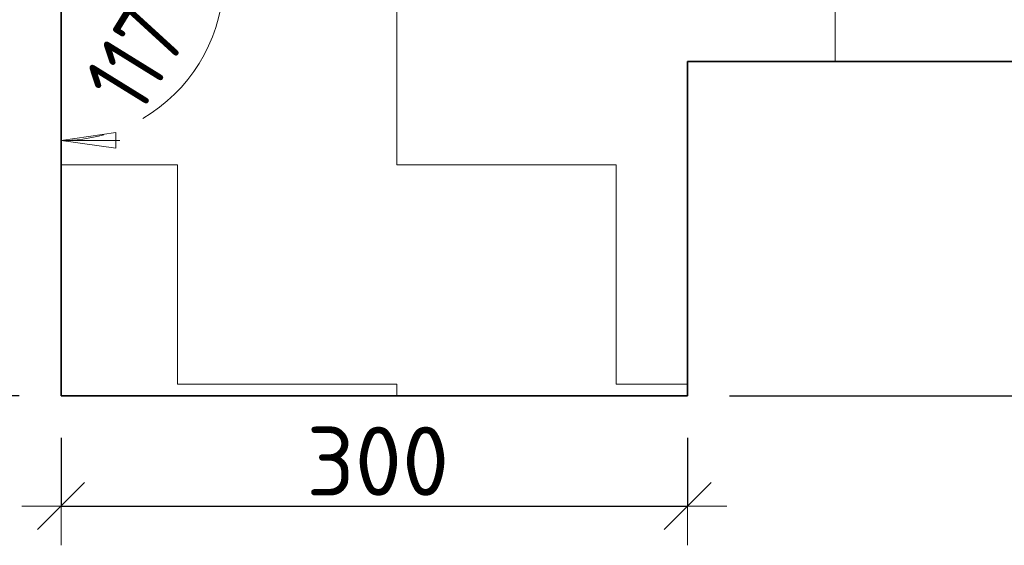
# Model space of a CAD drawing. Header units: metres. Extents: x -38 to 97, y -15 to 21.
# Tile 194 of 229: x 74.58 to 75.051, y 12.628 to 12.879. Entities that reach past the tile are written whole.
import ezdxf

# ---------------------------------------------------------------- set-up
doc = ezdxf.new("R2010")
doc.units = ezdxf.units.M
doc.header["$PDMODE"] = 65
for name, color, linetype, lineweight in [('XR$3$Размерная линия_ общее', 7, 'Continuous', 13), ('XR$4$Размерная линия_ общее', 7, 'Continuous', 13), ('XR$6$Размерная линия_ общее', 7, 'Continuous', 13)]:
    doc.layers.add(name, color=color, linetype=linetype, lineweight=lineweight)
doc.styles.add('ISOCPEUR', font='txt')
doc.dimstyles.new('DIMSTYLE_28', dxfattribs={"dimtxt": 0.033, "dimasz": 0.0375, "dimexe": 0, "dimexo": 0, "dimgap": 0.0165, "dimtad": 2, "dimdec": 0, "dimlfac": 1000, "dimrnd": 5, "dimzin": 12, "dimdsep": 46, "dimtxsty": 'ISOCPEUR', "dimblk1": 'ALL_ML_STRICH', "dimblk2": 'ALL_ML_STRICH', "dimsah": 1, "dimcen": 0, "dimclrd": 7, "dimclre": 256, "dimclrt": 7, "dimadec": 0, "dimazin": 0, "dimtfac": 1, "dimtdec": 0, "dimtix": 1, "dimtmove": 2, "dimatfit": 3, "dimfxl": 0, "dimtzin": 0, "dimlwd": 0, "dimlwe": -3, "dimarcsym": 0})
doc.dimstyles.new('DIMSTYLE_30', dxfattribs={"dimtxt": 0.033, "dimasz": 0.0375, "dimexe": 0, "dimexo": 0, "dimgap": 0.0165, "dimtad": 2, "dimdec": 0, "dimlfac": 1000, "dimrnd": 5, "dimzin": 12, "dimdsep": 46, "dimtxsty": 'ISOCPEUR', "dimblk1": 'ALL_ML_STRICH', "dimblk2": 'ALL_ML_STRICH', "dimsah": 1, "dimcen": 0, "dimclrd": 7, "dimclre": 256, "dimclrt": 7, "dimadec": 0, "dimazin": 0, "dimtfac": 1, "dimtdec": 0, "dimtix": 1, "dimtmove": 2, "dimatfit": 3, "dimfxl": 0, "dimtzin": 0, "dimlwd": 0, "dimlwe": -3, "dimarcsym": 0})
doc.dimstyles.new('DIMSTYLE_8', dxfattribs={"dimtxt": 0.033, "dimasz": 0.0375, "dimexe": 0, "dimexo": 0, "dimgap": 0.0165, "dimtad": 2, "dimdec": 0, "dimlfac": 1000, "dimrnd": 1, "dimzin": 12, "dimdsep": 46, "dimtxsty": 'ISOCPEUR', "dimblk1": 'ALL_ML_STRICH', "dimblk2": 'ALL_ML_STRICH', "dimsah": 1, "dimcen": 0, "dimclrd": 7, "dimclre": 256, "dimclrt": 7, "dimadec": 0, "dimazin": 0, "dimtfac": 1, "dimtdec": 0, "dimtix": 1, "dimtmove": 2, "dimatfit": 3, "dimfxl": 0, "dimtzin": 0, "dimlwd": 0, "dimlwe": -3, "dimarcsym": 0})
pattern_1 = [(0, (0.21, 0.21), (0.105, 0.105), [0.105, -0.105]), (90, (0.21, 0.21), (-0.105, 0.105), [0.105, -0.105])]

# ---------------------------------------------------------------- blocks, each defined once
blk = doc.blocks.new('ALL_ML_STRICH')
at = {"color": 0, "linetype": 'ByBlock', "lineweight": -2}
for p, q in [((0, -0.5), (0, 0.5)), ((-0.3, -0.3), (0.3, 0.3)), ((-1, 0), (0.5, 0))]:
    blk.add_line(p, q, dxfattribs=at)
blk = doc.blocks.new('*D104')
at = {"layer": 'DEFPOINTS', "color": 7, "linetype": 'Continuous', "lineweight": 13, "transparency": 33554687}
for p in [(75.22301208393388, 12.85948562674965), (75.31543048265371, 12.85948562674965), (74.8993603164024, 12.69948562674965)]:
    blk.add_point(p, dxfattribs=at)
at = {"layer": 'XR$3$Размерная линия_ общее', "color": 253, "linetype": 'Continuous', "lineweight": -2, "true_color": 0xa0a0a0, "transparency": 33554687}
for p, q in [((75.24301208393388, 12.85948562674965), (75.31543048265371, 12.85948562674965)), ((74.91936031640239, 12.69948562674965), (75.31543048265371, 12.69948562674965))]:
    blk.add_line(p, q, dxfattribs=at)
at = {"layer": 'XR$3$Размерная линия_ общее', "color": 7, "linetype": 'Continuous', "lineweight": -2, "transparency": 33554687}
blk.add_line((75.31543048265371, 12.85948562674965), (75.31543048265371, 12.69948562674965), dxfattribs=at)
at = {"layer": 'XR$3$Размерная линия_ общее', "color": 7, "linetype": 'Continuous', "lineweight": 13, "transparency": 33554687, "xscale": 0.0375, "yscale": 0.0375, "zscale": 0.0375}
for p, rotation in [((75.31543048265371, 12.85948562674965), 90), ((75.31543048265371, 12.69948562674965), 270)]:
    blk.add_blockref('ALL_ML_STRICH', p, dxfattribs=dict(at, rotation=rotation))
at = {"layer": 'XR$3$Размерная линия_ общее', "color": 7, "linetype": 'Continuous', "lineweight": 13, "transparency": 33554687, "insert": (75.29393048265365, 12.78443562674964), "char_height": 0.033, "width": 0.099, "attachment_point": 5, "rotation": 90, "style": 'ISOCPEUR'}
blk.add_mtext('\\A1;{160}', dxfattribs=at)
blk = doc.blocks.new('*D113')
at = {"layer": 'DEFPOINTS', "color": 7, "linetype": 'Continuous', "lineweight": 13, "transparency": 33554687}
for p in [(74.5993603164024, 12.69948562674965), (74.8993603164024, 12.69948562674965), (74.5993603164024, 12.6467478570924)]:
    blk.add_point(p, dxfattribs=at)
at = {"layer": 'XR$3$Размерная линия_ общее', "color": 253, "linetype": 'Continuous', "lineweight": -2, "true_color": 0xa0a0a0, "transparency": 33554687}
for p, q in [((74.5993603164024, 12.67948562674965), (74.5993603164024, 12.6467478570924)), ((74.8993603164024, 12.67948562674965), (74.8993603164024, 12.6467478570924))]:
    blk.add_line(p, q, dxfattribs=at)
at = {"layer": 'XR$3$Размерная линия_ общее', "color": 7, "linetype": 'Continuous', "lineweight": -2, "transparency": 33554687}
blk.add_line((74.5993603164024, 12.6467478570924), (74.8993603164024, 12.6467478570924), dxfattribs=at)
at = {"layer": 'XR$3$Размерная линия_ общее', "color": 7, "linetype": 'Continuous', "lineweight": 13, "transparency": 33554687, "xscale": 0.0375, "yscale": 0.0375, "zscale": 0.0375, "rotation": 180}
blk.add_blockref('ALL_ML_STRICH', (74.5993603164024, 12.6467478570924), dxfattribs=at)
at = {"layer": 'XR$3$Размерная линия_ общее', "color": 7, "linetype": 'Continuous', "lineweight": 13, "transparency": 33554687, "xscale": 0.0375, "yscale": 0.0375, "zscale": 0.0375}
blk.add_blockref('ALL_ML_STRICH', (74.8993603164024, 12.6467478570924), dxfattribs=at)
at = {"layer": 'XR$3$Размерная линия_ общее', "color": 7, "linetype": 'Continuous', "lineweight": 13, "transparency": 33554687, "insert": (74.75101031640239, 12.6682478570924), "char_height": 0.033, "width": 0.099, "attachment_point": 5, "style": 'ISOCPEUR'}
blk.add_mtext('\\A1;{300}', dxfattribs=at)
blk = doc.blocks.new('*D224')
at = {"layer": 'DEFPOINTS', "color": 7, "linetype": 'Continuous', "lineweight": 13, "transparency": 33554687}
for p in [(74.5993603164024, 12.89948562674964), (74.54217384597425, 12.69948562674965), (74.5993603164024, 12.69948562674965)]:
    blk.add_point(p, dxfattribs=at)
at = {"layer": 'XR$3$Размерная линия_ общее', "color": 253, "linetype": 'Continuous', "lineweight": -2, "true_color": 0xa0a0a0, "transparency": 33554687}
for p, q in [((74.5793603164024, 12.89948562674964), (74.54217384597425, 12.89948562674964)), ((74.5793603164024, 12.69948562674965), (74.54217384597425, 12.69948562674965))]:
    blk.add_line(p, q, dxfattribs=at)
at = {"layer": 'XR$3$Размерная линия_ общее', "color": 7, "linetype": 'Continuous', "lineweight": -2, "transparency": 33554687}
blk.add_line((74.54217384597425, 12.69948562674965), (74.54217384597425, 12.89948562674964), dxfattribs=at)
at = {"layer": 'XR$3$Размерная линия_ общее', "color": 7, "linetype": 'Continuous', "lineweight": 13, "transparency": 33554687, "xscale": 0.0375, "yscale": 0.0375, "zscale": 0.0375}
for p, rotation in [((74.54217384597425, 12.89948562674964), 90), ((74.54217384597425, 12.69948562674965), 270)]:
    blk.add_blockref('ALL_ML_STRICH', p, dxfattribs=dict(at, rotation=rotation))
at = {"layer": 'XR$3$Размерная линия_ общее', "color": 7, "linetype": 'Continuous', "lineweight": 13, "transparency": 33554687, "insert": (74.52067384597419, 12.80113562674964), "char_height": 0.033, "width": 0.099, "attachment_point": 5, "rotation": 90, "style": 'ISOCPEUR'}
blk.add_mtext('\\A1;{200}', dxfattribs=at)
blk = doc.blocks.new('COMPLEX_ANGLEDIM_0')
at = {"color": 7, "linetype": 'Continuous', "lineweight": 13, "transparency": 33554687}
for p, q in [((74.66893859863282, 12.93427478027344), (74.68570916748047, 12.94266003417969)), ((74.66893859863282, 12.93427478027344), (74.65216815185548, 12.92588952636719)), ((74.66893859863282, 12.93427478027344), (74.68403210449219, 12.91247314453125)), ((74.67732385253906, 12.90911901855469), (74.66893859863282, 12.93427478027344)), ((74.66893859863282, 12.93427478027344), (74.68151654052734, 12.90911901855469)), ((74.66893859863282, 12.93427478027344), (74.66893859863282, 12.93427478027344)), ((74.68403210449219, 12.91247314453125), (74.67732385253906, 12.90911901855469)), ((74.59936029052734, 12.82169470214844), (74.59936029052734, 12.84044470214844)), ((74.62561029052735, 12.82544470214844), (74.59936029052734, 12.82169470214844)), ((74.62561029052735, 12.81794476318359), (74.62561029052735, 12.82544470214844)), ((74.59936029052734, 12.82169470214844), (74.62561029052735, 12.81794476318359)), ((74.59936029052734, 12.82169470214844), (74.6274853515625, 12.82169470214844)), ((74.59936029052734, 12.82169470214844), (74.59936029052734, 12.82169470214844)), ((74.59936029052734, 12.82169470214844), (74.59936029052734, 12.80294476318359))]:
    blk.add_line(p, q, dxfattribs=at)
for start, end in [(10.78742880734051, 26.56505186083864), (300.1652612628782, 356.3998111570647), (270.0000048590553, 285.295600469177)]:
    blk.add_arc((74.59936029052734, 12.89948565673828), 0.07779091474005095, start, end, dxfattribs=at)
at = {"color": 7, "linetype": 'Continuous', "lineweight": 13, "transparency": 33554687, "insert": (74.6371098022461, 12.83319946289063), "char_height": 0.03300000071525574, "width": 0.08897189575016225, "attachment_point": 7, "rotation": 58.282530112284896, "style": 'ISOCPEUR'}
blk.add_mtext('\\W0.79;117%%d', dxfattribs=at)
blk = doc.blocks.new('*D549')
at = {"layer": 'DEFPOINTS', "color": 7, "linetype": 'Continuous', "lineweight": 13, "transparency": 33554687}
for p in [(75.22301208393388, 12.85948562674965), (75.31543048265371, 12.85948562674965), (74.8993603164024, 12.69948562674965)]:
    blk.add_point(p, dxfattribs=at)
at = {"layer": 'XR$4$Размерная линия_ общее', "color": 253, "linetype": 'Continuous', "lineweight": -2, "true_color": 0xa0a0a0, "transparency": 33554687}
for p, q in [((75.24301208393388, 12.85948562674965), (75.31543048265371, 12.85948562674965)), ((74.91936031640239, 12.69948562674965), (75.31543048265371, 12.69948562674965))]:
    blk.add_line(p, q, dxfattribs=at)
at = {"layer": 'XR$4$Размерная линия_ общее', "color": 7, "linetype": 'Continuous', "lineweight": -2, "transparency": 33554687}
blk.add_line((75.31543048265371, 12.85948562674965), (75.31543048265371, 12.69948562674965), dxfattribs=at)
at = {"layer": 'XR$4$Размерная линия_ общее', "color": 7, "linetype": 'Continuous', "lineweight": 13, "transparency": 33554687, "xscale": 0.0375, "yscale": 0.0375, "zscale": 0.0375}
for p, rotation in [((75.31543048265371, 12.85948562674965), 90), ((75.31543048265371, 12.69948562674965), 270)]:
    blk.add_blockref('ALL_ML_STRICH', p, dxfattribs=dict(at, rotation=rotation))
at = {"layer": 'XR$4$Размерная линия_ общее', "color": 7, "linetype": 'Continuous', "lineweight": 13, "transparency": 33554687, "insert": (75.29393048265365, 12.78443562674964), "char_height": 0.033, "width": 0.099, "attachment_point": 5, "rotation": 90, "style": 'ISOCPEUR'}
blk.add_mtext('\\A1;{160}', dxfattribs=at)
blk = doc.blocks.new('*D554')
at = {"layer": 'DEFPOINTS', "color": 7, "linetype": 'Continuous', "lineweight": 13, "transparency": 33554687}
for p in [(74.5993603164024, 12.69948562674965), (74.8993603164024, 12.69948562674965), (74.5993603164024, 12.6467478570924)]:
    blk.add_point(p, dxfattribs=at)
at = {"layer": 'XR$4$Размерная линия_ общее', "color": 253, "linetype": 'Continuous', "lineweight": -2, "true_color": 0xa0a0a0, "transparency": 33554687}
for p, q in [((74.5993603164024, 12.67948562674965), (74.5993603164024, 12.6467478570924)), ((74.8993603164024, 12.67948562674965), (74.8993603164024, 12.6467478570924))]:
    blk.add_line(p, q, dxfattribs=at)
at = {"layer": 'XR$4$Размерная линия_ общее', "color": 7, "linetype": 'Continuous', "lineweight": -2, "transparency": 33554687}
blk.add_line((74.5993603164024, 12.6467478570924), (74.8993603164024, 12.6467478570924), dxfattribs=at)
at = {"layer": 'XR$4$Размерная линия_ общее', "color": 7, "linetype": 'Continuous', "lineweight": 13, "transparency": 33554687, "xscale": 0.0375, "yscale": 0.0375, "zscale": 0.0375, "rotation": 180}
blk.add_blockref('ALL_ML_STRICH', (74.5993603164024, 12.6467478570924), dxfattribs=at)
at = {"layer": 'XR$4$Размерная линия_ общее', "color": 7, "linetype": 'Continuous', "lineweight": 13, "transparency": 33554687, "xscale": 0.0375, "yscale": 0.0375, "zscale": 0.0375}
blk.add_blockref('ALL_ML_STRICH', (74.8993603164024, 12.6467478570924), dxfattribs=at)
at = {"layer": 'XR$4$Размерная линия_ общее', "color": 7, "linetype": 'Continuous', "lineweight": 13, "transparency": 33554687, "insert": (74.75101031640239, 12.6682478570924), "char_height": 0.033, "width": 0.099, "attachment_point": 5, "style": 'ISOCPEUR'}
blk.add_mtext('\\A1;{300}', dxfattribs=at)
blk = doc.blocks.new('*D555')
at = {"layer": 'DEFPOINTS', "color": 7, "linetype": 'Continuous', "lineweight": 13, "transparency": 33554687}
for p in [(74.5993603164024, 12.89948562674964), (74.54217384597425, 12.69948562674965), (74.5993603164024, 12.69948562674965)]:
    blk.add_point(p, dxfattribs=at)
at = {"layer": 'XR$4$Размерная линия_ общее', "color": 253, "linetype": 'Continuous', "lineweight": -2, "true_color": 0xa0a0a0, "transparency": 33554687}
for p, q in [((74.5793603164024, 12.89948562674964), (74.54217384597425, 12.89948562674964)), ((74.5793603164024, 12.69948562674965), (74.54217384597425, 12.69948562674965))]:
    blk.add_line(p, q, dxfattribs=at)
at = {"layer": 'XR$4$Размерная линия_ общее', "color": 7, "linetype": 'Continuous', "lineweight": -2, "transparency": 33554687}
blk.add_line((74.54217384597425, 12.69948562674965), (74.54217384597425, 12.89948562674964), dxfattribs=at)
at = {"layer": 'XR$4$Размерная линия_ общее', "color": 7, "linetype": 'Continuous', "lineweight": 13, "transparency": 33554687, "xscale": 0.0375, "yscale": 0.0375, "zscale": 0.0375}
for p, rotation in [((74.54217384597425, 12.89948562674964), 90), ((74.54217384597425, 12.69948562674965), 270)]:
    blk.add_blockref('ALL_ML_STRICH', p, dxfattribs=dict(at, rotation=rotation))
at = {"layer": 'XR$4$Размерная линия_ общее', "color": 7, "linetype": 'Continuous', "lineweight": 13, "transparency": 33554687, "insert": (74.52067384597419, 12.80113562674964), "char_height": 0.033, "width": 0.099, "attachment_point": 5, "rotation": 90, "style": 'ISOCPEUR'}
blk.add_mtext('\\A1;{200}', dxfattribs=at)
blk = doc.blocks.new('COMPLEX_ANGLEDIM_1')
at = {"color": 7, "linetype": 'Continuous', "lineweight": 13, "transparency": 33554687}
for p, q in [((74.66893859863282, 12.93427478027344), (74.68570916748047, 12.94266003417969)), ((74.66893859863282, 12.93427478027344), (74.65216815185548, 12.92588952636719)), ((74.66893859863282, 12.93427478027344), (74.68403210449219, 12.91247314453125)), ((74.67732385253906, 12.90911901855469), (74.66893859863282, 12.93427478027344)), ((74.66893859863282, 12.93427478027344), (74.68151654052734, 12.90911901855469)), ((74.66893859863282, 12.93427478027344), (74.66893859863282, 12.93427478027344)), ((74.68403210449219, 12.91247314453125), (74.67732385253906, 12.90911901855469)), ((74.59936029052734, 12.82169470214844), (74.59936029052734, 12.84044470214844)), ((74.62561029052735, 12.82544470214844), (74.59936029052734, 12.82169470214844)), ((74.62561029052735, 12.81794476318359), (74.62561029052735, 12.82544470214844)), ((74.59936029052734, 12.82169470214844), (74.62561029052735, 12.81794476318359)), ((74.59936029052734, 12.82169470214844), (74.6274853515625, 12.82169470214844)), ((74.59936029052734, 12.82169470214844), (74.59936029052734, 12.82169470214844)), ((74.59936029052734, 12.82169470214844), (74.59936029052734, 12.80294476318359))]:
    blk.add_line(p, q, dxfattribs=at)
for start, end in [(10.78742880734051, 26.56505186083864), (300.1652612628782, 356.3998111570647), (270.0000048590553, 285.295600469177)]:
    blk.add_arc((74.59936029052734, 12.89948565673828), 0.07779091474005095, start, end, dxfattribs=at)
at = {"color": 7, "linetype": 'Continuous', "lineweight": 13, "transparency": 33554687, "insert": (74.6371098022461, 12.83319946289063), "char_height": 0.03300000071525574, "width": 0.08897189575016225, "attachment_point": 7, "rotation": 58.282530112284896, "style": 'ISOCPEUR'}
blk.add_mtext('\\W0.79;117%%d', dxfattribs=at)
blk = doc.blocks.new('*D1002')
at = {"layer": 'DEFPOINTS', "color": 7, "linetype": 'Continuous', "lineweight": 13, "transparency": 33554687}
for p in [(75.22301208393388, 12.85948562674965), (75.31543048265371, 12.85948562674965), (74.8993603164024, 12.69948562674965)]:
    blk.add_point(p, dxfattribs=at)
at = {"layer": 'XR$6$Размерная линия_ общее', "color": 253, "linetype": 'Continuous', "lineweight": -2, "true_color": 0xa0a0a0, "transparency": 33554687}
for p, q in [((75.24301208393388, 12.85948562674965), (75.31543048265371, 12.85948562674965)), ((74.91936031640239, 12.69948562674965), (75.31543048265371, 12.69948562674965))]:
    blk.add_line(p, q, dxfattribs=at)
at = {"layer": 'XR$6$Размерная линия_ общее', "color": 7, "linetype": 'Continuous', "lineweight": -2, "transparency": 33554687}
blk.add_line((75.31543048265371, 12.85948562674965), (75.31543048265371, 12.69948562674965), dxfattribs=at)
at = {"layer": 'XR$6$Размерная линия_ общее', "color": 7, "linetype": 'Continuous', "lineweight": 13, "transparency": 33554687, "xscale": 0.0375, "yscale": 0.0375, "zscale": 0.0375}
for p, rotation in [((75.31543048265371, 12.85948562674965), 90), ((75.31543048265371, 12.69948562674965), 270)]:
    blk.add_blockref('ALL_ML_STRICH', p, dxfattribs=dict(at, rotation=rotation))
at = {"layer": 'XR$6$Размерная линия_ общее', "color": 7, "linetype": 'Continuous', "lineweight": 13, "transparency": 33554687, "insert": (75.29393048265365, 12.78443562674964), "char_height": 0.033, "width": 0.099, "attachment_point": 5, "rotation": 90, "style": 'ISOCPEUR'}
blk.add_mtext('\\A1;{160}', dxfattribs=at)
blk = doc.blocks.new('*D1007')
at = {"layer": 'DEFPOINTS', "color": 7, "linetype": 'Continuous', "lineweight": 13, "transparency": 33554687}
for p in [(74.5993603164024, 12.69948562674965), (74.8993603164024, 12.69948562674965), (74.5993603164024, 12.6467478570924)]:
    blk.add_point(p, dxfattribs=at)
at = {"layer": 'XR$6$Размерная линия_ общее', "color": 253, "linetype": 'Continuous', "lineweight": -2, "true_color": 0xa0a0a0, "transparency": 33554687}
for p, q in [((74.5993603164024, 12.67948562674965), (74.5993603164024, 12.6467478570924)), ((74.8993603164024, 12.67948562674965), (74.8993603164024, 12.6467478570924))]:
    blk.add_line(p, q, dxfattribs=at)
at = {"layer": 'XR$6$Размерная линия_ общее', "color": 7, "linetype": 'Continuous', "lineweight": -2, "transparency": 33554687}
blk.add_line((74.5993603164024, 12.6467478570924), (74.8993603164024, 12.6467478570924), dxfattribs=at)
at = {"layer": 'XR$6$Размерная линия_ общее', "color": 7, "linetype": 'Continuous', "lineweight": 13, "transparency": 33554687, "xscale": 0.0375, "yscale": 0.0375, "zscale": 0.0375, "rotation": 180}
blk.add_blockref('ALL_ML_STRICH', (74.5993603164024, 12.6467478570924), dxfattribs=at)
at = {"layer": 'XR$6$Размерная линия_ общее', "color": 7, "linetype": 'Continuous', "lineweight": 13, "transparency": 33554687, "xscale": 0.0375, "yscale": 0.0375, "zscale": 0.0375}
blk.add_blockref('ALL_ML_STRICH', (74.8993603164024, 12.6467478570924), dxfattribs=at)
at = {"layer": 'XR$6$Размерная линия_ общее', "color": 7, "linetype": 'Continuous', "lineweight": 13, "transparency": 33554687, "insert": (74.75101031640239, 12.6682478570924), "char_height": 0.033, "width": 0.099, "attachment_point": 5, "style": 'ISOCPEUR'}
blk.add_mtext('\\A1;{300}', dxfattribs=at)
blk = doc.blocks.new('*D1008')
at = {"layer": 'DEFPOINTS', "color": 7, "linetype": 'Continuous', "lineweight": 13, "transparency": 33554687}
for p in [(74.5993603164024, 12.89948562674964), (74.54217384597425, 12.69948562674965), (74.5993603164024, 12.69948562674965)]:
    blk.add_point(p, dxfattribs=at)
at = {"layer": 'XR$6$Размерная линия_ общее', "color": 253, "linetype": 'Continuous', "lineweight": -2, "true_color": 0xa0a0a0, "transparency": 33554687}
for p, q in [((74.5793603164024, 12.89948562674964), (74.54217384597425, 12.89948562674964)), ((74.5793603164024, 12.69948562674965), (74.54217384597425, 12.69948562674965))]:
    blk.add_line(p, q, dxfattribs=at)
at = {"layer": 'XR$6$Размерная линия_ общее', "color": 7, "linetype": 'Continuous', "lineweight": -2, "transparency": 33554687}
blk.add_line((74.54217384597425, 12.69948562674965), (74.54217384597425, 12.89948562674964), dxfattribs=at)
at = {"layer": 'XR$6$Размерная линия_ общее', "color": 7, "linetype": 'Continuous', "lineweight": 13, "transparency": 33554687, "xscale": 0.0375, "yscale": 0.0375, "zscale": 0.0375}
for p, rotation in [((74.54217384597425, 12.89948562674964), 90), ((74.54217384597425, 12.69948562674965), 270)]:
    blk.add_blockref('ALL_ML_STRICH', p, dxfattribs=dict(at, rotation=rotation))
at = {"layer": 'XR$6$Размерная линия_ общее', "color": 7, "linetype": 'Continuous', "lineweight": 13, "transparency": 33554687, "insert": (74.52067384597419, 12.80113562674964), "char_height": 0.033, "width": 0.099, "attachment_point": 5, "rotation": 90, "style": 'ISOCPEUR'}
blk.add_mtext('\\A1;{200}', dxfattribs=at)
blk = doc.blocks.new('COMPLEX_ANGLEDIM_2')
at = {"color": 7, "linetype": 'Continuous', "lineweight": 13, "transparency": 33554687}
for p, q in [((74.66893859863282, 12.93427478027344), (74.68570916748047, 12.94266003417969)), ((74.66893859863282, 12.93427478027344), (74.65216815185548, 12.92588952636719)), ((74.66893859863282, 12.93427478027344), (74.68403210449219, 12.91247314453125)), ((74.67732385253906, 12.90911901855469), (74.66893859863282, 12.93427478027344)), ((74.66893859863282, 12.93427478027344), (74.68151654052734, 12.90911901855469)), ((74.66893859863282, 12.93427478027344), (74.66893859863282, 12.93427478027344)), ((74.68403210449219, 12.91247314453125), (74.67732385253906, 12.90911901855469)), ((74.59936029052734, 12.82169470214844), (74.59936029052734, 12.84044470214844)), ((74.62561029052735, 12.82544470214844), (74.59936029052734, 12.82169470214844)), ((74.62561029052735, 12.81794476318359), (74.62561029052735, 12.82544470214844)), ((74.59936029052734, 12.82169470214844), (74.62561029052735, 12.81794476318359)), ((74.59936029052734, 12.82169470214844), (74.6274853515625, 12.82169470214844)), ((74.59936029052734, 12.82169470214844), (74.59936029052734, 12.82169470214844)), ((74.59936029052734, 12.82169470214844), (74.59936029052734, 12.80294476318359))]:
    blk.add_line(p, q, dxfattribs=at)
for start, end in [(10.78742880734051, 26.56505186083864), (300.1652612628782, 356.3998111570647), (270.0000048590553, 285.295600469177)]:
    blk.add_arc((74.59936029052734, 12.89948565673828), 0.07779091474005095, start, end, dxfattribs=at)
at = {"color": 7, "linetype": 'Continuous', "lineweight": 13, "transparency": 33554687, "insert": (74.6371098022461, 12.83319946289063), "char_height": 0.03300000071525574, "width": 0.08897189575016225, "attachment_point": 7, "rotation": 58.282530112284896, "style": 'ISOCPEUR'}
blk.add_mtext('\\W0.79;117%%d', dxfattribs=at)

msp = doc.modelspace()

# ---------------------------------------------------------------- hatches: boundary and pattern name
at = {"linetype": 'Continuous', "lineweight": 13, "transparency": 33554687}
h = msp.add_hatch(dxfattribs=at)
h.set_pattern_fill('____', scale=0.105, style=0, pattern_type=2)
h.set_pattern_definition(pattern_1)
h.paths.add_polyline_path([(74.67936031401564, 12.93948562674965), (74.5993603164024, 12.89948562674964), (74.5993603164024, 12.69948562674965), (74.8993603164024, 12.69948562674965), (74.8993603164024, 12.85948562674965), (75.22301208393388, 12.85948562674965), (75.22301208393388, 13.05948562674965), (74.67936031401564, 13.05948562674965)], flags=0)
h = msp.add_hatch(dxfattribs=at)
h.set_pattern_fill('____', scale=0.105, style=0, pattern_type=2)
h.set_pattern_definition(pattern_1)
h.paths.add_polyline_path([(74.67936031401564, 12.93948562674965), (74.5993603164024, 12.89948562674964), (74.5993603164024, 12.69948562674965), (74.8993603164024, 12.69948562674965), (74.8993603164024, 12.85948562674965), (75.22301208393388, 12.85948562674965), (75.22301208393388, 13.05948562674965), (74.67936031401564, 13.05948562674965)], flags=0)
h = msp.add_hatch(dxfattribs=at)
h.set_pattern_fill('____', scale=0.105, style=0, pattern_type=2)
h.set_pattern_definition(pattern_1)
h.paths.add_polyline_path([(74.67936031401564, 12.93948562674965), (74.5993603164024, 12.89948562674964), (74.5993603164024, 12.69948562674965), (74.8993603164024, 12.69948562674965), (74.8993603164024, 12.85948562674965), (75.22301208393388, 12.85948562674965), (75.22301208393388, 13.05948562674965), (74.67936031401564, 13.05948562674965)], flags=0)

# ---------------------------------------------------------------- linework, layer by layer
at = {"color": 7, "linetype": 'Continuous', "lineweight": 35, "transparency": 33554687}
for p, q in [((74.5993603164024, 12.89948562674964), (74.5993603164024, 12.85948562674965)), ((74.5993603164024, 12.89948562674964), (74.5993603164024, 12.85948562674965)), ((74.5993603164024, 12.89948562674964), (74.5993603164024, 12.85948562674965)), ((74.5993603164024, 12.85948562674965), (74.5993603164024, 12.69948562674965)), ((74.5993603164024, 12.85948562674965), (74.5993603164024, 12.69948562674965)), ((74.5993603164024, 12.85948562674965), (74.5993603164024, 12.69948562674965)), ((74.8993603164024, 12.69948562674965), (74.8993603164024, 12.85948562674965)), ((74.8993603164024, 12.85948562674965), (75.22301208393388, 12.85948562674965)), ((74.8993603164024, 12.69948562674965), (74.8993603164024, 12.85948562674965)), ((74.8993603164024, 12.85948562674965), (75.22301208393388, 12.85948562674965)), ((74.8993603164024, 12.69948562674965), (74.8993603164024, 12.85948562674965)), ((74.8993603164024, 12.85948562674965), (75.22301208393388, 12.85948562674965)), ((74.5993603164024, 12.69948562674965), (74.8993603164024, 12.69948562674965)), ((74.5993603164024, 12.69948562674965), (74.8993603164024, 12.69948562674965)), ((74.5993603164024, 12.69948562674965), (74.8993603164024, 12.69948562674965))]:
    msp.add_line(p, q, dxfattribs=at)

# ---------------------------------------------------------------- block references
at = {"color": 7, "linetype": 'Continuous', "lineweight": 13, "transparency": 33554687}
for name in ['COMPLEX_ANGLEDIM_0', 'COMPLEX_ANGLEDIM_1', 'COMPLEX_ANGLEDIM_2']:
    msp.add_blockref(name, (0, 0), dxfattribs=at)

# ---------------------------------------------------------------- dimensions: what is measured, and where the dimension line sits
at = {"layer": 'XR$3$Размерная линия_ общее', "color": 7, "linetype": 'Continuous', "lineweight": 13, "transparency": 33554687}
for base, p1, p2, angle, dimstyle, picture, middle in [((74.54217384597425, 12.89948562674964), (74.5793603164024, 12.69948562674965), (74.5793603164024, 12.89948562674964), 90, 'DIMSTYLE_28', '*D224', (74.52067384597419, 12.80113562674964)), ((75.31543048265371, 12.69948562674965), (75.24301208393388, 12.85948562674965), (74.91936031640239, 12.69948562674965), 270, 'DIMSTYLE_8', '*D104', (75.29393048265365, 12.78443562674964))]:
    dim = msp.add_linear_dim(base=base, p1=p1, p2=p2, angle=angle, dimstyle=dimstyle, override={"dimpost": '<>', "dimclrd": 7, "dimclre": 253, "dimclrt": 7, "dimlwd": 0, "dimlwe": 65533}, dxfattribs=at)
    dim.commit()
    dim.dimension.update_dxf_attribs({"geometry": picture, "text_midpoint": middle, "dimtype": 160})
dim = msp.add_linear_dim(base=(74.8993603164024, 12.6467478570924), p1=(74.5993603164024, 12.67948562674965), p2=(74.8993603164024, 12.67948562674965), dimstyle='DIMSTYLE_8', override={"dimpost": '<>', "dimclrd": 7, "dimclre": 253, "dimclrt": 7, "dimlwd": 0, "dimlwe": 65533}, dxfattribs=at)
dim.commit()
dim.dimension.update_dxf_attribs({"geometry": '*D113', "text_midpoint": (74.75101031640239, 12.6682478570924), "dimtype": 160})
at = {"layer": 'XR$4$Размерная линия_ общее', "color": 7, "linetype": 'Continuous', "lineweight": 13, "transparency": 33554687}
for base, p1, p2, angle, dimstyle, picture, middle in [((74.54217384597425, 12.89948562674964), (74.5793603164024, 12.69948562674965), (74.5793603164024, 12.89948562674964), 90, 'DIMSTYLE_30', '*D555', (74.52067384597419, 12.80113562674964)), ((75.31543048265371, 12.69948562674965), (75.24301208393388, 12.85948562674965), (74.91936031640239, 12.69948562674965), 270, 'DIMSTYLE_8', '*D549', (75.29393048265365, 12.78443562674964))]:
    dim = msp.add_linear_dim(base=base, p1=p1, p2=p2, angle=angle, dimstyle=dimstyle, override={"dimpost": '<>', "dimclrd": 7, "dimclre": 253, "dimclrt": 7, "dimlwd": 0, "dimlwe": 65533}, dxfattribs=at)
    dim.commit()
    dim.dimension.update_dxf_attribs({"geometry": picture, "text_midpoint": middle, "dimtype": 160})
dim = msp.add_linear_dim(base=(74.8993603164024, 12.6467478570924), p1=(74.5993603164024, 12.67948562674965), p2=(74.8993603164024, 12.67948562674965), dimstyle='DIMSTYLE_8', override={"dimpost": '<>', "dimclrd": 7, "dimclre": 253, "dimclrt": 7, "dimlwd": 0, "dimlwe": 65533}, dxfattribs=at)
dim.commit()
dim.dimension.update_dxf_attribs({"geometry": '*D554', "text_midpoint": (74.75101031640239, 12.6682478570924), "dimtype": 160})
at = {"layer": 'XR$6$Размерная линия_ общее', "color": 7, "linetype": 'Continuous', "lineweight": 13, "transparency": 33554687}
for base, p1, p2, angle, dimstyle, picture, middle in [((74.54217384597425, 12.89948562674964), (74.5793603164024, 12.69948562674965), (74.5793603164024, 12.89948562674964), 90, 'DIMSTYLE_30', '*D1008', (74.52067384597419, 12.80113562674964)), ((75.31543048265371, 12.69948562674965), (75.24301208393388, 12.85948562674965), (74.91936031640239, 12.69948562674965), 270, 'DIMSTYLE_8', '*D1002', (75.29393048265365, 12.78443562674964))]:
    dim = msp.add_linear_dim(base=base, p1=p1, p2=p2, angle=angle, dimstyle=dimstyle, override={"dimpost": '<>', "dimclrd": 7, "dimclre": 253, "dimclrt": 7, "dimlwd": 0, "dimlwe": 65533}, dxfattribs=at)
    dim.commit()
    dim.dimension.update_dxf_attribs({"geometry": picture, "text_midpoint": middle, "dimtype": 160})
dim = msp.add_linear_dim(base=(74.8993603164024, 12.6467478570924), p1=(74.5993603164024, 12.67948562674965), p2=(74.8993603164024, 12.67948562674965), dimstyle='DIMSTYLE_8', override={"dimpost": '<>', "dimclrd": 7, "dimclre": 253, "dimclrt": 7, "dimlwd": 0, "dimlwe": 65533}, dxfattribs=at)
dim.commit()
dim.dimension.update_dxf_attribs({"geometry": '*D1007', "text_midpoint": (74.75101031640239, 12.6682478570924), "dimtype": 160})

doc.saveas('drawing.dxf')
